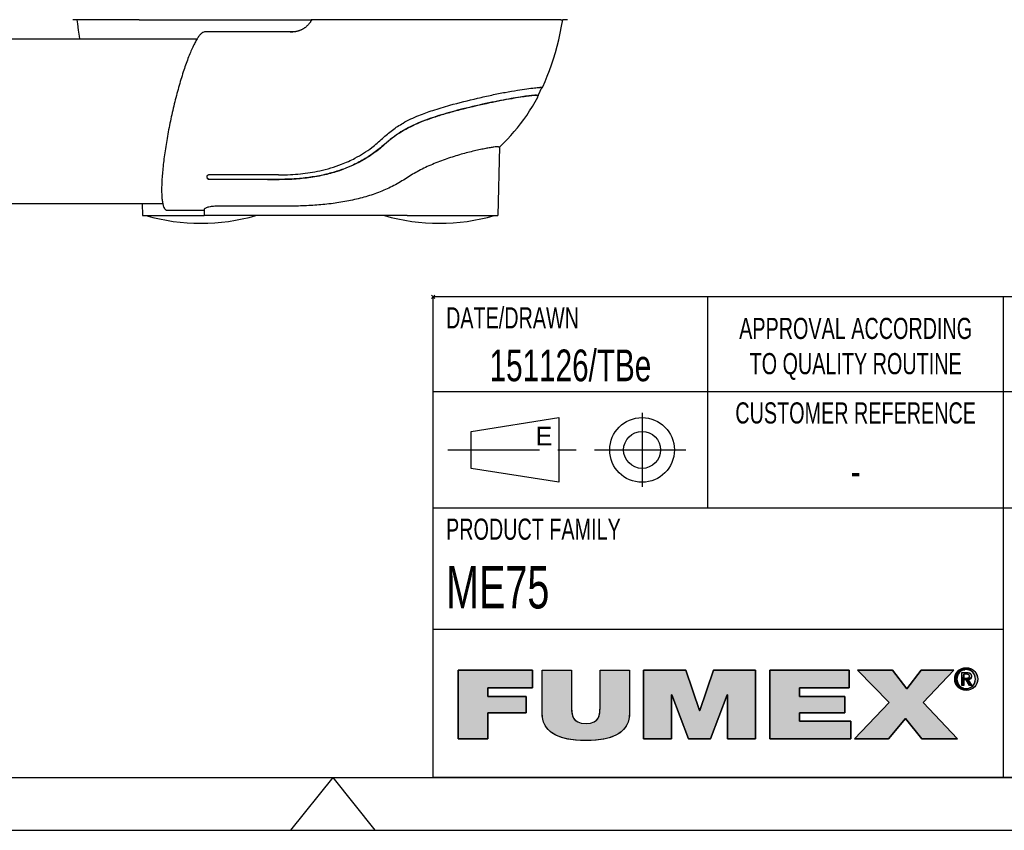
# Model space of a CAD drawing. Extents: x 0 to 420, y 0 to 297.
# Tile 4 of 12: x 205 to 299, y 0 to 77. Entities that reach past the tile are written whole.
import ezdxf

# ---------------------------------------------------------------- set-up
doc = ezdxf.new("R2010")
doc.units = 0
doc.header["$LTSCALE"] = 23.1
doc.linetypes.add('CENTER', pattern=[0.6, 0.375, -0.075, 0.075, -0.075])
doc.layers.get('0').update_dxf_attribs({"linetype": 'CONTINUOUS'})
for name, color, linetype in [('102181_DXF_CONTINUOUS_LINE', 7, 'CONTINUOUS'), ('102343_DXF_CONTINUOUS_LINE', 7, 'CONTINUOUS'), ('102343_DXF_FORMAT', 7, 'CONTINUOUS'), ('105-5475-01_DXF_CONTINUOUS', 7, 'CONTINUOUS'), ('105-5475-02_DXF_CONTINUOUS', 7, 'CONTINUOUS')]:
    doc.layers.add(name, color=color, linetype=linetype)
doc.styles.get("Standard").update_dxf_attribs({"font": 'txt', "width": 0.7})
doc.styles.add('TEXTSTYLE_2', font='txt', dxfattribs={"width": 0.7})
doc.styles.add('TEXTSTYLE_3', font='txt')

# ---------------------------------------------------------------- blocks, each defined once
blk = doc.blocks.new('FUMEX_LOGO_BL1', base_point=(271.467, 11.941))
at = {"layer": '102343_DXF_FORMAT', "linetype": 'CONTINUOUS'}
for points in [[(249.687, 8.651), (246.886, 8.651), (246.886, 15.144), (253.914, 15.144), (253.914, 13.48), (249.687, 13.48), (249.687, 12.671), (253.316, 12.671), (253.316, 11.124), (249.687, 11.124)], [(263.1, 15.144), (263.1, 11.161), (263.061, 10.663), (262.951, 10.231), (262.77, 9.853), (262.519, 9.523), (262.195, 9.237), (261.786, 8.992), (261.277, 8.79), (260.65, 8.633), (259.879, 8.532), (258.962, 8.496), (258.038, 8.532), (257.267, 8.634), (256.638, 8.791), (256.129, 8.994), (255.719, 9.239), (255.393, 9.525), (255.141, 9.856), (254.961, 10.234), (254.849, 10.665), (254.811, 11.161), (254.811, 15.144), (257.612, 15.144), (257.612, 11.606), (257.625, 11.177), (257.682, 10.851), (257.79, 10.6), (257.955, 10.403), (258.195, 10.251), (258.526, 10.152), (258.974, 10.115), (259.411, 10.152), (259.733, 10.252), (259.966, 10.404), (260.128, 10.602), (260.233, 10.857), (260.287, 11.19), (260.299, 11.606), (260.299, 15.144)], [(267.078, 8.651), (264.429, 8.651), (264.429, 15.144), (268.415, 15.144), (269.713, 11.325), (269.739, 11.325), (271.038, 15.144), (275.023, 15.144), (275.023, 8.651), (272.375, 8.651), (272.375, 12.816), (272.349, 12.816), (270.77, 8.651), (268.682, 8.651), (267.103, 12.816), (267.078, 12.816)], [(284.038, 8.651), (276.373, 8.651), (276.373, 15.144), (283.898, 15.144), (283.898, 13.48), (279.174, 13.48), (279.174, 12.671), (283.465, 12.671), (283.465, 11.124), (279.174, 11.124), (279.174, 10.315), (284.038, 10.315)], [(287.6, 8.651), (284.392, 8.651), (287.677, 12.107), (284.684, 15.144), (287.97, 15.144), (289.345, 13.38), (290.694, 15.144), (293.801, 15.144), (290.886, 12.089), (294.133, 8.651), (290.758, 8.651), (289.205, 10.588)], [(294.318, 14.927), (294.237, 14.824), (294.173, 14.709), (294.126, 14.585), (294.097, 14.453), (294.087, 14.314), (293.883, 14.149), (293.871, 14.314), (293.883, 14.477), (293.919, 14.632), (293.976, 14.78), (294.056, 14.917), (294.364, 14.974)], [(294.465, 15.055), (294.364, 14.974), (294.056, 14.917), (294.156, 15.041), (294.578, 15.12)], [(294.699, 15.167), (294.578, 15.12), (294.156, 15.041), (294.275, 15.15), (294.828, 15.196)], [(294.963, 15.206), (294.828, 15.196), (294.275, 15.15), (294.342, 15.199), (295.438, 15.279), (295.58, 15.198), (295.645, 15.15), (295.764, 15.041), (295.864, 14.917), (295.943, 14.78), (296.001, 14.633), (296.036, 14.477), (296.048, 14.314), (296.036, 14.149), (296.001, 13.992), (295.944, 13.844), (295.864, 13.707), (295.765, 13.582), (295.646, 13.473), (295.579, 13.424), (295.438, 13.343), (295.286, 13.284), (295.126, 13.249), (294.798, 13.249), (294.637, 13.284), (294.484, 13.343), (294.408, 13.383), (294.963, 13.416), (295.096, 13.425), (295.224, 13.454), (295.345, 13.502), (295.457, 13.567), (295.557, 13.649), (295.603, 13.695), (295.683, 13.798), (295.747, 13.914), (295.794, 14.039), (295.823, 14.173), (295.832, 14.314), (295.823, 14.453), (295.794, 14.585), (295.747, 14.71), (295.682, 14.824), (295.602, 14.928), (295.557, 14.973), (295.456, 15.055), (295.344, 15.12), (295.224, 15.167), (295.096, 15.196)], [(294.963, 15.385), (295.126, 15.373), (295.286, 15.338), (295.438, 15.279), (294.342, 15.199), (294.484, 15.279), (294.637, 15.338), (294.798, 15.373)], [(294.735, 14.771), (294.548, 13.691), (294.548, 14.93), (295.019, 14.93), (295.024, 14.93), (295.128, 14.925), (295.212, 14.91), (295.279, 14.887), (295.334, 14.857), (295.378, 14.819), (295.396, 14.797), (295.412, 14.773), (295.436, 14.72), (295.452, 14.655), (295.457, 14.578), (295.451, 14.504), (295.435, 14.44), (295.409, 14.386), (295.092, 14.395), (295.131, 14.403), (295.162, 14.414), (295.188, 14.427), (295.21, 14.444), (295.228, 14.464), (295.242, 14.487), (295.252, 14.516), (295.259, 14.549), (295.261, 14.589), (295.259, 14.623), (295.252, 14.652), (295.241, 14.677), (295.225, 14.699), (295.206, 14.718), (295.182, 14.734), (295.153, 14.748), (295.118, 14.759), (295.076, 14.766), (295.026, 14.771), (294.991, 14.771), (294.863, 14.771)], [(294.097, 14.173), (294.126, 14.039), (294.173, 13.914), (294.237, 13.799), (294.317, 13.696), (294.155, 13.583), (294.056, 13.707), (293.976, 13.844), (293.919, 13.993), (293.883, 14.149), (294.087, 14.314)], [(294.96, 14.388), (294.978, 14.388), (295.043, 14.39), (295.092, 14.395), (295.409, 14.386), (294.735, 14.229), (294.735, 13.691), (294.548, 13.691), (294.735, 14.771), (294.735, 14.58), (294.735, 14.388), (294.848, 14.388)], [(295.136, 14.237), (295.489, 13.691), (295.278, 13.691), (294.951, 14.229), (294.735, 14.229), (295.409, 14.386), (295.373, 14.341), (295.328, 14.303), (295.273, 14.273), (295.207, 14.25)], [(294.364, 13.648), (294.465, 13.567), (294.273, 13.474), (294.155, 13.583), (294.317, 13.696)], [(294.577, 13.502), (294.699, 13.454), (294.408, 13.383), (294.273, 13.474), (294.465, 13.567)]]:
    blk.add_hatch(color=7, dxfattribs=at).paths.add_polyline_path(points)
at = {"layer": '102343_DXF_FORMAT', "color": 7, "linetype": 'CONTINUOUS'}
for p, q in [((253.914, 15.144), (246.886, 15.144)), ((246.886, 15.144), (246.886, 8.651)), ((253.914, 15.144), (246.886, 15.144)), ((246.886, 15.144), (246.886, 8.651)), ((253.914, 13.48), (253.914, 15.144)), ((253.914, 13.48), (253.914, 15.144)), ((268.415, 15.144), (264.429, 15.144)), ((264.429, 15.144), (264.429, 8.651)), ((268.415, 15.144), (264.429, 15.144)), ((264.429, 15.144), (264.429, 8.651)), ((269.713, 11.325), (268.415, 15.144)), ((269.713, 11.325), (268.415, 15.144)), ((271.038, 15.144), (269.739, 11.325)), ((271.038, 15.144), (269.739, 11.325)), ((275.023, 15.144), (271.038, 15.144)), ((275.023, 15.144), (271.038, 15.144)), ((275.023, 8.651), (275.023, 15.144)), ((275.023, 8.651), (275.023, 15.144)), ((283.898, 15.144), (276.373, 15.144)), ((276.373, 15.144), (276.373, 8.651)), ((283.898, 15.144), (276.373, 15.144)), ((276.373, 15.144), (276.373, 8.651)), ((283.898, 13.48), (283.898, 15.144)), ((283.898, 13.48), (283.898, 15.144)), ((287.97, 15.144), (284.684, 15.144)), ((284.684, 15.144), (287.677, 12.107)), ((287.97, 15.144), (284.684, 15.144)), ((284.684, 15.144), (287.677, 12.107)), ((289.345, 13.38), (287.97, 15.144)), ((289.345, 13.38), (287.97, 15.144)), ((290.694, 15.144), (289.345, 13.38)), ((290.694, 15.144), (289.345, 13.38)), ((293.801, 15.144), (290.694, 15.144)), ((293.801, 15.144), (290.694, 15.144)), ((290.886, 12.089), (293.801, 15.144)), ((290.886, 12.089), (293.801, 15.144)), ((249.687, 12.671), (249.687, 13.48)), ((249.687, 13.48), (253.914, 13.48)), ((249.687, 12.671), (249.687, 13.48)), ((249.687, 13.48), (253.914, 13.48)), ((279.174, 12.671), (279.174, 13.48)), ((279.174, 13.48), (283.898, 13.48)), ((279.174, 12.671), (279.174, 13.48)), ((279.174, 13.48), (283.898, 13.48)), ((253.316, 12.671), (249.687, 12.671)), ((253.316, 12.671), (249.687, 12.671)), ((253.316, 11.124), (253.316, 12.671)), ((253.316, 11.124), (253.316, 12.671)), ((267.078, 8.651), (267.078, 12.816)), ((267.078, 12.816), (267.103, 12.816)), ((267.078, 8.651), (267.078, 12.816)), ((267.078, 12.816), (267.103, 12.816)), ((267.103, 12.816), (268.682, 8.651)), ((267.103, 12.816), (268.682, 8.651)), ((270.77, 8.651), (272.349, 12.816)), ((270.77, 8.651), (272.349, 12.816)), ((272.349, 12.816), (272.375, 12.816)), ((272.349, 12.816), (272.375, 12.816)), ((272.375, 12.816), (272.375, 8.651)), ((272.375, 12.816), (272.375, 8.651)), ((283.465, 12.671), (279.174, 12.671)), ((283.465, 12.671), (279.174, 12.671)), ((283.465, 11.124), (283.465, 12.671)), ((283.465, 11.124), (283.465, 12.671)), ((269.739, 11.325), (269.713, 11.325)), ((269.739, 11.325), (269.713, 11.325)), ((287.677, 12.107), (284.392, 8.651)), ((287.677, 12.107), (284.392, 8.651)), ((294.133, 8.651), (290.886, 12.089)), ((294.133, 8.651), (290.886, 12.089)), ((249.687, 8.651), (249.687, 11.124)), ((249.687, 11.124), (253.316, 11.124)), ((249.687, 8.651), (249.687, 11.124)), ((249.687, 11.124), (253.316, 11.124)), ((279.174, 10.315), (279.174, 11.124)), ((279.174, 11.124), (283.465, 11.124)), ((279.174, 10.315), (279.174, 11.124)), ((279.174, 11.124), (283.465, 11.124)), ((284.038, 10.315), (279.174, 10.315)), ((284.038, 10.315), (279.174, 10.315)), ((284.038, 8.651), (284.038, 10.315)), ((284.038, 8.651), (284.038, 10.315)), ((287.6, 8.651), (289.205, 10.588)), ((287.6, 8.651), (289.205, 10.588)), ((289.205, 10.588), (290.758, 8.651)), ((289.205, 10.588), (290.758, 8.651)), ((246.886, 8.651), (249.687, 8.651)), ((246.886, 8.651), (249.687, 8.651)), ((264.429, 8.651), (267.078, 8.651)), ((264.429, 8.651), (267.078, 8.651)), ((268.682, 8.651), (270.77, 8.651)), ((268.682, 8.651), (270.77, 8.651)), ((272.375, 8.651), (275.023, 8.651)), ((272.375, 8.651), (275.023, 8.651)), ((276.373, 8.651), (284.038, 8.651)), ((276.373, 8.651), (284.038, 8.651)), ((284.392, 8.651), (287.6, 8.651)), ((284.392, 8.651), (287.6, 8.651)), ((290.758, 8.651), (294.133, 8.651)), ((290.758, 8.651), (294.133, 8.651))]:
    blk.add_line(p, q, dxfattribs=at)
for points in [[(249.687, 8.651), (246.886, 8.651), (246.886, 15.144), (253.914, 15.144), (253.914, 13.48), (249.687, 13.48), (249.687, 12.671), (253.316, 12.671), (253.316, 11.124), (249.687, 11.124), (249.687, 8.651)], [(263.1, 15.144), (263.1, 11.161), (263.061, 10.663), (262.951, 10.231), (262.77, 9.853), (262.519, 9.523), (262.195, 9.237), (261.786, 8.992), (261.277, 8.79), (260.65, 8.633), (259.879, 8.532), (258.962, 8.496), (258.038, 8.532), (257.267, 8.634), (256.638, 8.791), (256.129, 8.994), (255.719, 9.239), (255.393, 9.525), (255.141, 9.856), (254.961, 10.234), (254.849, 10.665), (254.811, 11.161), (254.811, 15.144), (257.612, 15.144), (257.612, 11.606), (257.625, 11.177), (257.682, 10.851), (257.79, 10.6), (257.955, 10.403), (258.195, 10.251), (258.526, 10.152), (258.974, 10.115), (259.411, 10.152), (259.733, 10.252), (259.966, 10.404), (260.128, 10.602), (260.233, 10.857), (260.287, 11.19), (260.299, 11.606), (260.299, 15.144), (263.1, 15.144)], [(267.078, 8.651), (264.429, 8.651), (264.429, 15.144), (268.415, 15.144), (269.713, 11.325), (269.739, 11.325), (271.038, 15.144), (275.023, 15.144), (275.023, 8.651), (272.375, 8.651), (272.375, 12.816), (272.349, 12.816), (270.77, 8.651), (268.682, 8.651), (267.103, 12.816), (267.078, 12.816), (267.078, 8.651)], [(284.038, 8.651), (276.373, 8.651), (276.373, 15.144), (283.898, 15.144), (283.898, 13.48), (279.174, 13.48), (279.174, 12.671), (283.465, 12.671), (283.465, 11.124), (279.174, 11.124), (279.174, 10.315), (284.038, 10.315), (284.038, 8.651)], [(287.6, 8.651), (284.392, 8.651), (287.677, 12.107), (284.684, 15.144), (287.97, 15.144), (289.345, 13.38), (290.694, 15.144), (293.801, 15.144), (290.886, 12.089), (294.133, 8.651), (290.758, 8.651), (289.205, 10.588), (287.6, 8.651)], [(294.318, 14.927), (294.237, 14.824), (294.173, 14.709), (294.126, 14.585), (294.097, 14.453), (294.087, 14.314), (293.883, 14.149), (293.871, 14.314), (293.883, 14.477), (293.919, 14.632), (293.976, 14.78), (294.056, 14.917), (294.364, 14.974), (294.318, 14.927)], [(294.465, 15.055), (294.364, 14.974), (294.056, 14.917), (294.156, 15.041), (294.578, 15.12), (294.465, 15.055)], [(294.699, 15.167), (294.578, 15.12), (294.156, 15.041), (294.275, 15.15), (294.828, 15.196), (294.699, 15.167)], [(294.963, 15.206), (294.828, 15.196), (294.275, 15.15), (294.342, 15.199), (295.438, 15.279), (295.58, 15.198), (295.645, 15.15), (295.764, 15.041), (295.864, 14.917), (295.943, 14.78), (296.001, 14.633), (296.036, 14.477), (296.048, 14.314), (296.036, 14.149), (296.001, 13.992), (295.944, 13.844), (295.864, 13.707), (295.765, 13.582), (295.646, 13.473), (295.579, 13.424), (295.438, 13.343), (295.286, 13.284), (295.126, 13.249), (294.798, 13.249), (294.637, 13.284), (294.484, 13.343), (294.408, 13.383), (294.963, 13.416), (295.096, 13.425), (295.224, 13.454), (295.345, 13.502), (295.457, 13.567), (295.557, 13.649), (295.603, 13.695), (295.683, 13.798), (295.747, 13.914), (295.794, 14.039), (295.823, 14.173), (295.832, 14.314), (295.823, 14.453), (295.794, 14.585), (295.747, 14.71), (295.682, 14.824), (295.602, 14.928), (295.557, 14.973), (295.456, 15.055), (295.344, 15.12), (295.224, 15.167), (295.096, 15.196), (294.963, 15.206)], [(294.963, 15.385), (295.126, 15.373), (295.286, 15.338), (295.438, 15.279), (294.342, 15.199), (294.484, 15.279), (294.637, 15.338), (294.798, 15.373), (294.963, 15.385)], [(294.735, 14.771), (294.548, 13.691), (294.548, 14.93), (295.019, 14.93), (295.024, 14.93), (295.128, 14.925), (295.212, 14.91), (295.279, 14.887), (295.334, 14.857), (295.378, 14.819), (295.396, 14.797), (295.412, 14.773), (295.436, 14.72), (295.452, 14.655), (295.457, 14.578), (295.451, 14.504), (295.435, 14.44), (295.409, 14.386), (295.092, 14.395), (295.131, 14.403), (295.162, 14.414), (295.188, 14.427), (295.21, 14.444), (295.228, 14.464), (295.242, 14.487), (295.252, 14.516), (295.259, 14.549), (295.261, 14.589), (295.259, 14.623), (295.252, 14.652), (295.241, 14.677), (295.225, 14.699), (295.206, 14.718), (295.182, 14.734), (295.153, 14.748), (295.118, 14.759), (295.076, 14.766), (295.026, 14.771), (294.991, 14.771), (294.863, 14.771), (294.735, 14.771)], [(294.097, 14.173), (294.126, 14.039), (294.173, 13.914), (294.237, 13.799), (294.317, 13.696), (294.155, 13.583), (294.056, 13.707), (293.976, 13.844), (293.919, 13.993), (293.883, 14.149), (294.087, 14.314), (294.097, 14.173)], [(294.96, 14.388), (294.978, 14.388), (295.043, 14.39), (295.092, 14.395), (295.409, 14.386), (294.735, 14.229), (294.735, 13.691), (294.548, 13.691), (294.735, 14.771), (294.735, 14.58), (294.735, 14.388), (294.848, 14.388), (294.96, 14.388)], [(295.136, 14.237), (295.489, 13.691), (295.278, 13.691), (294.951, 14.229), (294.735, 14.229), (295.409, 14.386), (295.373, 14.341), (295.328, 14.303), (295.273, 14.273), (295.207, 14.25), (295.136, 14.237)], [(294.364, 13.648), (294.465, 13.567), (294.273, 13.474), (294.155, 13.583), (294.317, 13.696), (294.364, 13.648)], [(294.577, 13.502), (294.699, 13.454), (294.408, 13.383), (294.273, 13.474), (294.465, 13.567), (294.577, 13.502)]]:
    blk.add_lwpolyline(points, dxfattribs=at)
for points, knots in [([(263.1, 15.144), (263.1, 15.144), (260.299, 15.144), (260.299, 15.144), (260.299, 15.144), (260.299, 11.606), (260.299, 11.606), (260.299, 10.943), (260.299, 10.115), (258.974, 10.115), (257.612, 10.115), (257.612, 10.943), (257.612, 11.606), (257.612, 11.606), (257.612, 15.144), (257.612, 15.144), (257.612, 15.144), (254.811, 15.144), (254.811, 15.144), (254.811, 15.144), (254.811, 11.161), (254.811, 11.161), (254.811, 9.36), (256.186, 8.496), (258.962, 8.496), (261.738, 8.496), (263.1, 9.36), (263.1, 11.161), (263.1, 11.161), (263.1, 15.144), (263.1, 15.144)], [0, 0, 0, 0, 1, 1, 1, 2, 2, 2, 3, 3, 3, 4, 4, 4, 5, 5, 5, 6, 6, 6, 7, 7, 7, 8, 8, 8, 9, 9, 9, 10, 10, 10, 10]), ([(263.1, 15.144), (263.1, 15.144), (260.299, 15.144), (260.299, 15.144), (260.299, 15.144), (260.299, 11.606), (260.299, 11.606), (260.299, 10.943), (260.299, 10.115), (258.974, 10.115), (257.612, 10.115), (257.612, 10.943), (257.612, 11.606), (257.612, 11.606), (257.612, 15.144), (257.612, 15.144), (257.612, 15.144), (254.811, 15.144), (254.811, 15.144), (254.811, 15.144), (254.811, 11.161), (254.811, 11.161), (254.811, 9.36), (256.186, 8.496), (258.962, 8.496), (261.738, 8.496), (263.1, 9.36), (263.1, 11.161), (263.1, 11.161), (263.1, 15.144), (263.1, 15.144)], [0, 0, 0, 0, 1, 1, 1, 2, 2, 2, 3, 3, 3, 4, 4, 4, 5, 5, 5, 6, 6, 6, 7, 7, 7, 8, 8, 8, 9, 9, 9, 10, 10, 10, 10]), ([(294.963, 13.237), (295.548, 13.237), (296.048, 13.691), (296.048, 14.314), (296.048, 14.93), (295.548, 15.385), (294.963, 15.385), (294.372, 15.385), (293.871, 14.93), (293.871, 14.314), (293.871, 13.691), (294.372, 13.237), (294.963, 13.237)], [0, 0, 0, 0, 1, 1, 1, 2, 2, 2, 3, 3, 3, 4, 4, 4, 4]), ([(294.963, 13.237), (295.548, 13.237), (296.048, 13.691), (296.048, 14.314), (296.048, 14.93), (295.548, 15.385), (294.963, 15.385), (294.372, 15.385), (293.871, 14.93), (293.871, 14.314), (293.871, 13.691), (294.372, 13.237), (294.963, 13.237)], [0, 0, 0, 0, 1, 1, 1, 2, 2, 2, 3, 3, 3, 4, 4, 4, 4]), ([(294.087, 14.314), (294.087, 14.823), (294.471, 15.206), (294.963, 15.206), (295.449, 15.206), (295.832, 14.823), (295.832, 14.314), (295.832, 13.797), (295.449, 13.416), (294.963, 13.416), (294.471, 13.416), (294.087, 13.797), (294.087, 14.314)], [0, 0, 0, 0, 1, 1, 1, 2, 2, 2, 3, 3, 3, 4, 4, 4, 4]), ([(294.087, 14.314), (294.087, 14.823), (294.471, 15.206), (294.963, 15.206), (295.449, 15.206), (295.832, 14.823), (295.832, 14.314), (295.832, 13.797), (295.449, 13.416), (294.963, 13.416), (294.471, 13.416), (294.087, 13.797), (294.087, 14.314)], [0, 0, 0, 0, 1, 1, 1, 2, 2, 2, 3, 3, 3, 4, 4, 4, 4]), ([(294.735, 14.229), (294.735, 14.229), (294.951, 14.229), (294.951, 14.229), (294.951, 14.229), (295.278, 13.691), (295.278, 13.691), (295.278, 13.691), (295.489, 13.691), (295.489, 13.691), (295.489, 13.691), (295.136, 14.237), (295.136, 14.237), (295.318, 14.26), (295.457, 14.356), (295.457, 14.578), (295.457, 14.823), (295.312, 14.93), (295.019, 14.93), (295.019, 14.93), (294.548, 14.93), (294.548, 14.93), (294.548, 14.93), (294.548, 13.691), (294.548, 13.691), (294.548, 13.691), (294.735, 13.691), (294.735, 13.691), (294.735, 13.691), (294.735, 14.229), (294.735, 14.229)], [0, 0, 0, 0, 1, 1, 1, 2, 2, 2, 3, 3, 3, 4, 4, 4, 5, 5, 5, 6, 6, 6, 7, 7, 7, 8, 8, 8, 9, 9, 9, 10, 10, 10, 10]), ([(294.735, 14.229), (294.735, 14.229), (294.951, 14.229), (294.951, 14.229), (294.951, 14.229), (295.278, 13.691), (295.278, 13.691), (295.278, 13.691), (295.489, 13.691), (295.489, 13.691), (295.489, 13.691), (295.136, 14.237), (295.136, 14.237), (295.318, 14.26), (295.457, 14.356), (295.457, 14.578), (295.457, 14.823), (295.312, 14.93), (295.019, 14.93), (295.019, 14.93), (294.548, 14.93), (294.548, 14.93), (294.548, 14.93), (294.548, 13.691), (294.548, 13.691), (294.548, 13.691), (294.735, 13.691), (294.735, 13.691), (294.735, 13.691), (294.735, 14.229), (294.735, 14.229)], [0, 0, 0, 0, 1, 1, 1, 2, 2, 2, 3, 3, 3, 4, 4, 4, 5, 5, 5, 6, 6, 6, 7, 7, 7, 8, 8, 8, 9, 9, 9, 10, 10, 10, 10]), ([(294.735, 14.388), (294.735, 14.388), (294.735, 14.771), (294.735, 14.771), (294.735, 14.771), (294.991, 14.771), (294.991, 14.771), (295.122, 14.771), (295.261, 14.743), (295.261, 14.589), (295.261, 14.399), (295.119, 14.388), (294.96, 14.388), (294.96, 14.388), (294.735, 14.388), (294.735, 14.388)], [0, 0, 0, 0, 1, 1, 1, 2, 2, 2, 3, 3, 3, 4, 4, 4, 5, 5, 5, 5]), ([(294.735, 14.388), (294.735, 14.388), (294.735, 14.771), (294.735, 14.771), (294.735, 14.771), (294.991, 14.771), (294.991, 14.771), (295.122, 14.771), (295.261, 14.743), (295.261, 14.589), (295.261, 14.399), (295.119, 14.388), (294.96, 14.388), (294.96, 14.388), (294.735, 14.388), (294.735, 14.388)], [0, 0, 0, 0, 1, 1, 1, 2, 2, 2, 3, 3, 3, 4, 4, 4, 5, 5, 5, 5])]:
    blk.add_open_spline(points, degree=3, knots=knots, dxfattribs=at)
for points in [[(294.963, 13.416), (294.408, 13.383), (294.828, 13.425), (294.699, 13.454)], [(294.963, 13.237), (294.798, 13.249), (295.126, 13.249)]]:
    blk.add_solid(points, dxfattribs=at)
blk = doc.blocks.new('SYMBOL_1_BL2', base_point=(257.498, 35.998))
at = {"layer": '102343_DXF_CONTINUOUS_LINE', "color": 7, "linetype": 'CENTER'}
for p, q in [((264.28, 39.498), (264.28, 32.498)), ((245.905, 35.998), (269.092, 35.998))]:
    blk.add_line(p, q, dxfattribs=at)
at = {"layer": '102343_DXF_CONTINUOUS_LINE', "color": 7, "linetype": 'CONTINUOUS'}
for p, q in [((248.092, 37.748), (256.405, 39.061)), ((256.405, 39.061), (256.405, 32.936)), ((248.092, 34.248), (248.092, 37.748)), ((256.405, 32.936), (248.092, 34.248))]:
    blk.add_line(p, q, dxfattribs=at)
for radius in [3.062, 1.75]:
    blk.add_circle((264.28, 35.998), radius, dxfattribs=at)

msp = doc.modelspace()

# ---------------------------------------------------------------- linework, layer by layer
at = {"layer": '102181_DXF_CONTINUOUS_LINE', "color": 7, "linetype": 'CONTINUOUS'}
for p, q in [((147.792, 74.913), (222.169, 74.913)), ((147.74, 59.313), (218.904, 59.313))]:
    msp.add_line(p, q, dxfattribs=at)
at = {"layer": '102343_DXF_FORMAT', "color": 7, "linetype": 'CONTINUOUS'}
for p, q in [((244.655, 50.342), (244.342, 50.655)), ((244.655, 50.655), (244.342, 50.342)), ((414.998, 50.498), (244.498, 50.498)), ((244.498, 4.998), (244.498, 50.498)), ((270.498, 30.498), (270.498, 50.498)), ((298.498, 4.998), (298.498, 50.498)), ((414.998, 41.498), (244.498, 41.498)), ((414.998, 30.498), (244.498, 30.498)), ((298.498, 18.998), (244.498, 18.998)), ((24.998, 4.998), (414.998, 4.998)), ((234.998, 4.998), (231.002, -0.002)), ((234.998, 4.998), (238.995, -0.002)), ((414.998, 4.998), (244.498, 4.998)), ((-0.002, -0.002), (419.998, -0.002))]:
    msp.add_line(p, q, dxfattribs=at)
at = {"layer": '105-5475-01_DXF_CONTINUOUS', "color": 7, "linetype": 'CONTINUOUS'}
for p, q in [((232.88, 76.495), (232.848, 76.45)), ((233.032, 76.711), (232.956, 76.715)), ((256.586, 76.691), (234.483, 76.703)), ((256.586, 76.691), (256.764, 76.691)), ((257.226, 76.715), (256.764, 76.691)), ((226.26, 75.553), (222.863, 75.553)), ((226.274, 75.553), (226.26, 75.553)), ((226.274, 75.553), (226.26, 75.553)), ((227.321, 75.553), (226.26, 75.553)), ((227.261, 75.553), (226.274, 75.553)), ((227.261, 75.553), (226.274, 75.553)), ((227.347, 75.553), (227.261, 75.553)), ((227.355, 75.553), (227.261, 75.553)), ((227.347, 75.553), (227.321, 75.553)), ((227.396, 75.553), (227.347, 75.553)), ((227.396, 75.553), (227.355, 75.553)), ((228.429, 75.553), (227.396, 75.553)), ((228.806, 75.553), (228.429, 75.553)), ((228.745, 75.553), (228.429, 75.553)), ((228.799, 75.553), (228.745, 75.553)), ((229.642, 75.553), (229.512, 75.553)), ((229.769, 75.553), (229.642, 75.553)), ((229.873, 75.553), (229.681, 75.553)), ((230.346, 75.553), (230.175, 75.552)), ((230.417, 75.553), (230.249, 75.552)), ((230.719, 75.553), (230.346, 75.553)), ((230.686, 75.553), (230.417, 75.553)), ((230.818, 75.553), (230.686, 75.553)), ((230.819, 75.553), (230.719, 75.553)), ((230.957, 75.552), (230.818, 75.553)), ((230.958, 75.552), (230.819, 75.553)), ((230.992, 75.552), (230.957, 75.552)), ((231.027, 75.552), (230.958, 75.552)), ((231.053, 75.552), (230.992, 75.552)), ((231.094, 75.552), (231.053, 75.552)), ((231.063, 75.552), (231.057, 75.552)), ((231.13, 75.553), (231.094, 75.552)), ((231.173, 75.554), (231.13, 75.553)), ((254.451, 69.53), (254.415, 69.549)), ((250.781, 64.675), (250.611, 58.173)), ((223.43, 61.578), (223.305, 61.578)), ((223.435, 61.605), (223.31, 61.605)), ((222.826, 58.768), (222.841, 58.173)), ((219.33, 58.673), (220.077, 58.673)), ((220.077, 58.673), (220.818, 58.673)), ((220.818, 58.673), (221.552, 58.673)), ((221.552, 58.673), (222.279, 58.673)), ((222.279, 58.673), (222.828, 58.673)), ((242.045, 58.173), (222.841, 58.173)), ((242.045, 58.173), (250.611, 58.173))]:
    msp.add_line(p, q, dxfattribs=at)
for points in [[(232.848, 76.45), (232.816, 76.407), (232.781, 76.361), (232.745, 76.316), (232.709, 76.274), (232.672, 76.233), (232.635, 76.194), (232.597, 76.156), (232.56, 76.12), (232.522, 76.085), (232.484, 76.052), (232.445, 76.02), (232.407, 75.989), (232.368, 75.96), (232.33, 75.932), (232.291, 75.905), (232.252, 75.88), (232.213, 75.855), (232.173, 75.832), (232.134, 75.81), (232.094, 75.788), (232.055, 75.768), (232.015, 75.749), (231.975, 75.731), (231.934, 75.714), (231.894, 75.697), (231.853, 75.682), (231.813, 75.667), (231.772, 75.654), (231.732, 75.641), (231.691, 75.629), (231.652, 75.618), (231.612, 75.608), (231.573, 75.599), (231.535, 75.591), (231.498, 75.584), (231.461, 75.578), (231.426, 75.572), (231.391, 75.568), (231.356, 75.564), (231.321, 75.561), (231.286, 75.558), (231.249, 75.556)], [(233.029, 76.711), (233.006, 76.677), (232.981, 76.64), (232.956, 76.604), (232.93, 76.567), (232.905, 76.531), (232.88, 76.495)], [(254.834, 70.274), (254.871, 70.352), (255.095, 70.853), (255.31, 71.371), (255.516, 71.905), (255.712, 72.454), (255.899, 73.02), (256.074, 73.602), (256.239, 74.2), (256.392, 74.816), (256.533, 75.449), (256.662, 76.099), (256.764, 76.691)], [(228.99, 75.553), (228.85, 75.553), (228.799, 75.553)], [(229.244, 75.553), (229.175, 75.553), (229.104, 75.553), (229.032, 75.553), (228.96, 75.553), (228.884, 75.553), (228.806, 75.553)], [(229.202, 75.553), (229.131, 75.553), (229.06, 75.553), (228.99, 75.553)], [(229.48, 75.553), (229.411, 75.553), (229.342, 75.553), (229.202, 75.553)], [(229.512, 75.553), (229.446, 75.553), (229.38, 75.553), (229.244, 75.553)], [(229.681, 75.553), (229.615, 75.553), (229.48, 75.553)], [(230.249, 75.552), (230.076, 75.553), (230.017, 75.553), (229.956, 75.553), (229.769, 75.553)], [(230.175, 75.552), (230.058, 75.553), (229.997, 75.553), (229.873, 75.553)], [(231.249, 75.556), (231.212, 75.555), (231.173, 75.554)], [(254.429, 69.541), (254.631, 69.941), (254.798, 70.291)], [(250.781, 64.669), (250.843, 64.727), (251.193, 65.063), (251.533, 65.407), (251.862, 65.759), (252.181, 66.12), (252.489, 66.49), (252.787, 66.869), (253.076, 67.259), (253.357, 67.661), (253.629, 68.074), (253.893, 68.5), (254.149, 68.941), (254.398, 69.396), (254.459, 69.512)]]:
    msp.add_lwpolyline(points, dxfattribs=at)
for centre, radius, start, end in [((231.016, 87.871), 12.319, 269.72511, 270.19147), ((231.033, 82.609), 7.057, 270.2448, 270.78347), ((231.055, 80.905), 5.353, 270.79983, 271.01842), ((231.078, 79.72), 4.167, 270.99097, 272.00644), ((254.822, 63.234), 7.07, 91.08686, 91.66411), ((245.091, 76.447), 19, 254.11638, 285.88362)]:
    msp.add_arc(centre, radius, start, end, dxfattribs=at)
for points, knots in [([(234.483, 76.703), (234.287, 76.704), (233.944, 76.704), (233.503, 76.706), (233.229, 76.707), (233.089, 76.71), (233.046, 76.71), (233.032, 76.711)], [0, 0, 0, 0, 0.405149, 0.710377, 0.912414, 0.97146, 1, 1, 1, 1]), ([(222.863, 75.553), (222.81, 75.553), (222.688, 75.513), (222.518, 75.377), (222.336, 75.167), (222.143, 74.88), (221.94, 74.52), (221.728, 74.089), (221.509, 73.591), (221.201, 72.815), (220.822, 71.719), (220.392, 70.282), (219.987, 68.729), (219.623, 67.119), (219.312, 65.508), (219.067, 63.956), (218.919, 62.724), (218.843, 61.811), (218.809, 61.197), (218.797, 60.638), (218.807, 60.141), (218.838, 59.71), (218.89, 59.35), (218.963, 59.063), (219.046, 58.874), (219.127, 58.767), (219.189, 58.713), (219.257, 58.68), (219.306, 58.673), (219.33, 58.673)], [0, 0, 0, 0, 0.008911, 0.020661, 0.036059, 0.055345, 0.078516, 0.105421, 0.135857, 0.169548, 0.245422, 0.330257, 0.420963, 0.514312, 0.607032, 0.695869, 0.777664, 0.814987, 0.849459, 0.880768, 0.908629, 0.93281, 0.953158, 0.969612, 0.982323, 0.987451, 0.991936, 0.996016, 1, 1, 1, 1]), ([(230.818, 75.553), (230.649, 75.554), (230.328, 75.552), (229.637, 75.553), (229.115, 75.553), (228.745, 75.553)], [0, 0, 0, 0, 0.244662, 0.465256, 1, 1, 1, 1]), ([(239.709, 65.478), (240.008, 65.761), (240.627, 66.289), (241.774, 67.038), (243.063, 67.645), (244.555, 68.175), (246.409, 68.721), (248.283, 69.193), (250.035, 69.584), (251.296, 69.838), (252.4, 70.034), (253.326, 70.176), (254.034, 70.262), (254.446, 70.297), (254.616, 70.302)], [0, 0, 0, 0, 0.07754, 0.153186, 0.258012, 0.345717, 0.451883, 0.622796, 0.710371, 0.790814, 0.865452, 0.922079, 0.967733, 1, 1, 1, 1]), ([(254.772, 70.3), (254.766, 70.3), (254.738, 70.302), (254.71, 70.303), (254.688, 70.303)], [0, 0, 0, 0, 0.212452, 1, 1, 1, 1]), ([(254.77, 70.232), (254.774, 70.234), (254.788, 70.241), (254.802, 70.247), (254.811, 70.253)], [0, 0, 0, 0, 0.286716, 1, 1, 1, 1]), ([(254.826, 70.29), (254.819, 70.293), (254.801, 70.297), (254.783, 70.299), (254.772, 70.3)], [0, 0, 0, 0, 0.400181, 1, 1, 1, 1]), ([(254.811, 70.253), (254.814, 70.255), (254.822, 70.261), (254.831, 70.267), (254.834, 70.274)], [0, 0, 0, 0, 0.324029, 1, 1, 1, 1]), ([(254.834, 70.274), (254.836, 70.277), (254.836, 70.285), (254.829, 70.289), (254.826, 70.29)], [0, 0, 0, 0, 0.435975, 1, 1, 1, 1]), ([(254.283, 69.563), (254.172, 69.562), (253.887, 69.543), (253.37, 69.483), (252.68, 69.385), (251.832, 69.244), (250.847, 69.062), (249.323, 68.75), (248.137, 68.474), (247.321, 68.269)], [0, 0, 0, 0, 0.047004, 0.120874, 0.21997, 0.342116, 0.484513, 0.643988, 1, 1, 1, 1]), ([(254.318, 69.545), (254.207, 69.543), (253.925, 69.525), (253.416, 69.466), (252.736, 69.371), (251.898, 69.232), (250.919, 69.052), (249.377, 68.739), (248.169, 68.46), (247.334, 68.25)], [0, 0, 0, 0, 0.046697, 0.119149, 0.21622, 0.33626, 0.477413, 0.636468, 1, 1, 1, 1]), ([(254.283, 69.563), (254.311, 69.563), (254.35, 69.562), (254.394, 69.556), (254.409, 69.552), (254.415, 69.549)], [0, 0, 0, 0, 0.638349, 0.852875, 1, 1, 1, 1]), ([(254.318, 69.545), (254.347, 69.544), (254.385, 69.544), (254.429, 69.538), (254.445, 69.533), (254.451, 69.53)], [0, 0, 0, 0, 0.64124, 0.854465, 1, 1, 1, 1]), ([(254.451, 69.53), (254.454, 69.529), (254.461, 69.524), (254.46, 69.515), (254.459, 69.512)], [0, 0, 0, 0, 0.542939, 1, 1, 1, 1]), ([(247.334, 68.25), (246.909, 68.143), (246.103, 67.932), (244.649, 67.508), (243.34, 67.045), (242.171, 66.489), (241.376, 66.033), (240.611, 65.505), (240.131, 65.104), (239.892, 64.891)], [0, 0, 0, 0, 0.159107, 0.302745, 0.55079, 0.662699, 0.772833, 0.883558, 1, 1, 1, 1]), ([(247.321, 68.269), (246.982, 68.184), (246.302, 68.006), (245.284, 67.718), (244.273, 67.396), (243.287, 67.027), (242.342, 66.599), (241.456, 66.104), (240.637, 65.544), (240.136, 65.126), (239.895, 64.912)], [0, 0, 0, 0, 0.127157, 0.256057, 0.385243, 0.513366, 0.639351, 0.762545, 0.882749, 1, 1, 1, 1]), ([(229.856, 62.029), (230.236, 62.028), (230.93, 62.047), (232.242, 62.144), (233.875, 62.393), (235.612, 62.905), (237.261, 63.651), (238.568, 64.477), (239.386, 65.171), (239.709, 65.478)], [0, 0, 0, 0, 0.106549, 0.194492, 0.368619, 0.568767, 0.699945, 0.874992, 1, 1, 1, 1]), ([(239.892, 64.891), (239.85, 64.854), (239.715, 64.732), (239.371, 64.443), (238.721, 63.945), (237.38, 63.1), (235.71, 62.397), (233.856, 61.92), (232.592, 61.723), (231.607, 61.634), (230.811, 61.586), (230.268, 61.576), (229.919, 61.575)], [0, 0, 0, 0, 0.015553, 0.050709, 0.125407, 0.243692, 0.49239, 0.626752, 0.777382, 0.848596, 0.902598, 1, 1, 1, 1]), ([(239.895, 64.912), (239.735, 64.769), (239.408, 64.489), (238.721, 63.967), (237.804, 63.385), (236.624, 62.805), (235.375, 62.342), (234.069, 61.995), (232.716, 61.76), (231.564, 61.651), (230.63, 61.608), (230.16, 61.602), (229.924, 61.602)], [0, 0, 0, 0, 0.059983, 0.120037, 0.240645, 0.362507, 0.486088, 0.611662, 0.739282, 0.868811, 0.934226, 1, 1, 1, 1]), ([(250.695, 64.694), (250.637, 64.694), (250.49, 64.682), (250.228, 64.65), (249.88, 64.595), (249.454, 64.519), (248.957, 64.42), (248.182, 64.248), (247.118, 63.974), (245.783, 63.56), (244.437, 63.048), (243.161, 62.444), (242.365, 61.976), (241.994, 61.731)], [0, 0, 0, 0, 0.018807, 0.047554, 0.085766, 0.132765, 0.187704, 0.249595, 0.389715, 0.543557, 0.701632, 0.855806, 1, 1, 1, 1]), ([(250.695, 64.694), (250.708, 64.694), (250.73, 64.694), (250.757, 64.691), (250.781, 64.684), (250.781, 64.675)], [0, 0, 0, 0, 0.416479, 0.716314, 1, 1, 1, 1]), ([(223.305, 61.578), (223.29, 61.578), (223.262, 61.581), (223.222, 61.599), (223.186, 61.627), (223.141, 61.68), (223.1, 61.773), (223.099, 61.859), (223.108, 61.902)], [0, 0, 0, 0, 0.102595, 0.198963, 0.302919, 0.419078, 0.691152, 1, 1, 1, 1]), ([(223.31, 61.605), (223.29, 61.605), (223.25, 61.611), (223.201, 61.643), (223.165, 61.683), (223.13, 61.741), (223.105, 61.819), (223.106, 61.884), (223.111, 61.914)], [0, 0, 0, 0, 0.145618, 0.28501, 0.415062, 0.538689, 0.773148, 1, 1, 1, 1]), ([(223.108, 61.902), (223.109, 61.906), (223.112, 61.92), (223.117, 61.934), (223.121, 61.944)], [0, 0, 0, 0, 0.264482, 1, 1, 1, 1]), ([(223.121, 61.944), (223.126, 61.957), (223.139, 61.981), (223.174, 62.02), (223.214, 62.032), (223.239, 62.032)], [0, 0, 0, 0, 0.271486, 0.51637, 1, 1, 1, 1]), ([(229.919, 61.575), (229.333, 61.574), (228.251, 61.576), (226.673, 61.578), (225.096, 61.577), (224.015, 61.578), (223.43, 61.578)], [0, 0, 0, 0, 0.270869, 0.50025, 0.729756, 1, 1, 1, 1]), ([(229.924, 61.602), (229.384, 61.6), (228.302, 61.602), (226.68, 61.604), (225.058, 61.604), (223.976, 61.605), (223.435, 61.605)], [0, 0, 0, 0, 0.249972, 0.500004, 0.749998, 1, 1, 1, 1]), ([(241.994, 61.731), (241.604, 61.473), (240.792, 60.995), (239.495, 60.406), (238.123, 59.939), (236.689, 59.588), (235.207, 59.336), (233.685, 59.171), (232.134, 59.08), (231.091, 59.065), (230.566, 59.065)], [0, 0, 0, 0, 0.117667, 0.236989, 0.358445, 0.482301, 0.608594, 0.737174, 0.867759, 1, 1, 1, 1]), ([(224.093, 59.065), (223.924, 59.065), (223.616, 59.048), (223.26, 58.986), (223.038, 58.917), (222.937, 58.874), (222.878, 58.838), (222.844, 58.811), (222.825, 58.785), (222.826, 58.768)], [0, 0, 0, 0, 0.379798, 0.690445, 0.809645, 0.901001, 0.935826, 0.963478, 1, 1, 1, 1]), ([(230.566, 59.065), (230.027, 59.064), (228.948, 59.065), (226.79, 59.065), (225.172, 59.065), (224.093, 59.065)], [0, 0, 0, 0, 0.25, 0.5, 1, 1, 1, 1])]:
    msp.add_open_spline(points, degree=3, knots=knots, dxfattribs=at)
for points in [[(254.798, 70.291), (254.799, 70.293), (254.8, 70.295), (254.8, 70.297)], [(229.856, 62.029), (227.651, 62.032), (225.445, 62.031), (223.24, 62.032)]]:
    msp.add_open_spline(points, degree=3, dxfattribs=at)
at = {"layer": '105-5475-02_DXF_CONTINUOUS', "color": 7, "linetype": 'CONTINUOUS'}
for p, q in [((210.791, 76.693), (210.381, 76.715)), ((216.68, 76.691), (210.791, 76.693)), ((216.68, 76.691), (232.944, 76.697)), ((232.944, 76.697), (232.956, 76.697)), ((232.956, 76.697), (233.02, 76.697)), ((216.967, 59.313), (216.997, 58.173)), ((216.997, 58.173), (222.841, 58.173))]:
    msp.add_line(p, q, dxfattribs=at)
msp.add_lwpolyline([(210.79, 76.694), (210.829, 76.329), (210.902, 75.738), (210.987, 75.149), (211.026, 74.913)], dxfattribs=at)
msp.add_arc((222.517, 76.447), 19, 254.11638, 285.88362, dxfattribs=at)

# ---------------------------------------------------------------- block references
at = {"layer": '102343_DXF_CONTINUOUS_LINE', "color": 7, "linetype": 'CONTINUOUS'}
msp.add_blockref('SYMBOL_1_BL2', (257.498, 35.998), dxfattribs=at)
at = {"layer": '102343_DXF_FORMAT', "color": 2, "linetype": 'CONTINUOUS'}
msp.add_blockref('FUMEX_LOGO_BL1', (271.467, 11.941), dxfattribs=at)

# ---------------------------------------------------------------- texts
at = {"color": 7, "linetype": 'CONTINUOUS'}
for s, insert, char_height, width, attachment_point, style in [('DATE/DRAWN', (245.723, 49.498), 2, 14, 1, 'TEXTSTYLE_2'), ('APPROVAL ACCORDING\\PTO QUALITY ROUTINE', (284.498, 48.498), 2, 25.2, 2, 'TEXTSTYLE_2'), ('CUSTOMER REFERENCE', (284.498, 40.498), 2, 25.2, 2, 'TEXTSTYLE_2'), ('E', (254.217, 38.186), 1.75, 1.75, 1, 'TEXTSTYLE_3')]:
    msp.add_mtext(s, dxfattribs=dict(at, insert=insert, char_height=char_height, width=width, attachment_point=attachment_point, style=style))
at = {"color": 7, "linetype": 'CONTINUOUS', "insert": (257.498, 45.498), "char_height": 3, "width": 32.03571, "attachment_point": 2}
msp.add_mtext('151126/TBe', dxfattribs=at)
at = {"layer": '102343_DXF_FORMAT', "color": 7, "linetype": 'CONTINUOUS'}
for s, insert, char_height, width, attachment_point in [('-', (284.498, 35.498), 3, 3.21429, 2), ('ME75', (245.723, 24.998), 4, 18.42857, 1)]:
    msp.add_mtext(s, dxfattribs=dict(at, insert=insert, char_height=char_height, width=width, attachment_point=attachment_point))
at = {"layer": '102343_DXF_FORMAT', "color": 7, "linetype": 'CONTINUOUS', "insert": (245.723, 29.498), "char_height": 2, "width": 19.6, "attachment_point": 1, "style": 'TEXTSTYLE_2'}
msp.add_mtext('PRODUCT FAMILY', dxfattribs=at)

doc.saveas('drawing.dxf')
